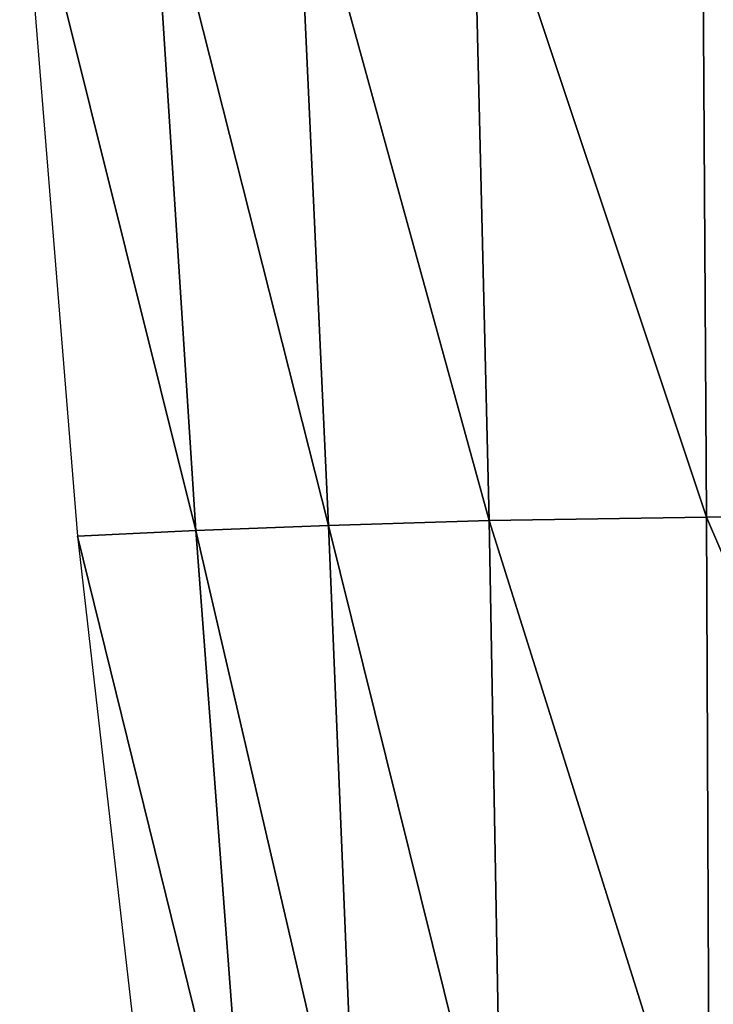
# Model space of a CAD drawing. Header units: inches. Extents: x -10.9 to 10.9, y -29.4 to 29.4.
# Tile 4 of 53: x -10.1 to -9, y -25.7 to -24.2. Entities that reach past the tile are written whole.
import ezdxf

# ---------------------------------------------------------------- set-up
doc = ezdxf.new("R2010")
doc.units = ezdxf.units.IN
doc.header["$MEASUREMENT"] = 0
doc.layers.get('0').update_dxf_attribs({"true_color": 0x5890e1})

# ---------------------------------------------------------------- blocks, each defined once
blk = doc.blocks.new('Box003')
at = {"color": 0}
mesh = blk.add_polyface(dxfattribs=at)
corners = [(-12.9989, -7.8278, 1.2462), (-12.9732, -8.8993, 1.3658), (-12.6437, -8.8941, 1.5365), (-12.6501, -7.8243, 1.4053), (-13.2662, -7.8326, 0.9775), (-13.2167, -8.9065, 1.0904), (-12.9539, -9.9661, 1.4959), (-13.1726, -9.971, 1.2059), (-12.6389, -9.9627, 1.7029), (-12.9271, -10.8929, 1.5956), (-12.6322, -10.896, 1.8366), (-13.1159, -10.8892, 1.3004), (-11.661, -7.8232, 1.3529), (-11.661, -8.8923, 1.5251), (-11.1372, -8.8923, 1.4679), (-11.661, -9.9615, 1.7852), (-11.1372, -9.9615, 1.7492), (-11.661, -10.897, 2.0265), (-11.1372, -10.897, 2.0172), (-12.1847, -7.8232, 1.4161), (-12.1847, -8.8923, 1.5688), (-12.1847, -9.9615, 1.7846), (-12.1847, -10.897, 1.9733), (-13.338, -9.9762, 0.8754), (-13.2452, -10.8861, 1.0012), (-13.4766, -9.9817, 0.5246), (-13.3447, -10.8833, 0.7), (-13.4177, -8.9144, 0.7444), (-13.5974, -8.9227, 0.363), (-13.4871, -7.8379, 0.6381), (-13.685, -7.8434, 0.2634)]
mesh.append_faces([[corners[k] for k in face] for face in [(0, 1, 2), (2, 3, 0), (4, 5, 1), (1, 0, 4), (6, 1, 5), (5, 7, 6), (8, 2, 1), (1, 6, 8), (6, 9, 10), (10, 8, 6), (7, 11, 9), (9, 6, 7), (12, 13, 14), (13, 15, 16), (15, 17, 18), (19, 20, 13), (13, 12, 19), (3, 2, 20), (20, 19, 3), (21, 20, 2), (2, 8, 21), (15, 13, 20), (20, 21, 15), (21, 22, 17), (17, 15, 21), (22, 21, 8), (23, 24, 11), (11, 7, 23), (25, 26, 24), (24, 23, 25), (23, 27, 28), (28, 25, 23), (7, 5, 27), (27, 23, 7), (29, 27, 5), (5, 4, 29), (30, 28, 27), (27, 29, 30)]], dxfattribs={"vtx2": -1, "color": 0})

msp = doc.modelspace()

# ---------------------------------------------------------------- block references
at = {"color": 153, "true_color": 0x5890e1}
msp.add_blockref('Box003', (3.6167, -16.0286, 0.5837), dxfattribs=at)

doc.saveas('drawing.dxf')
